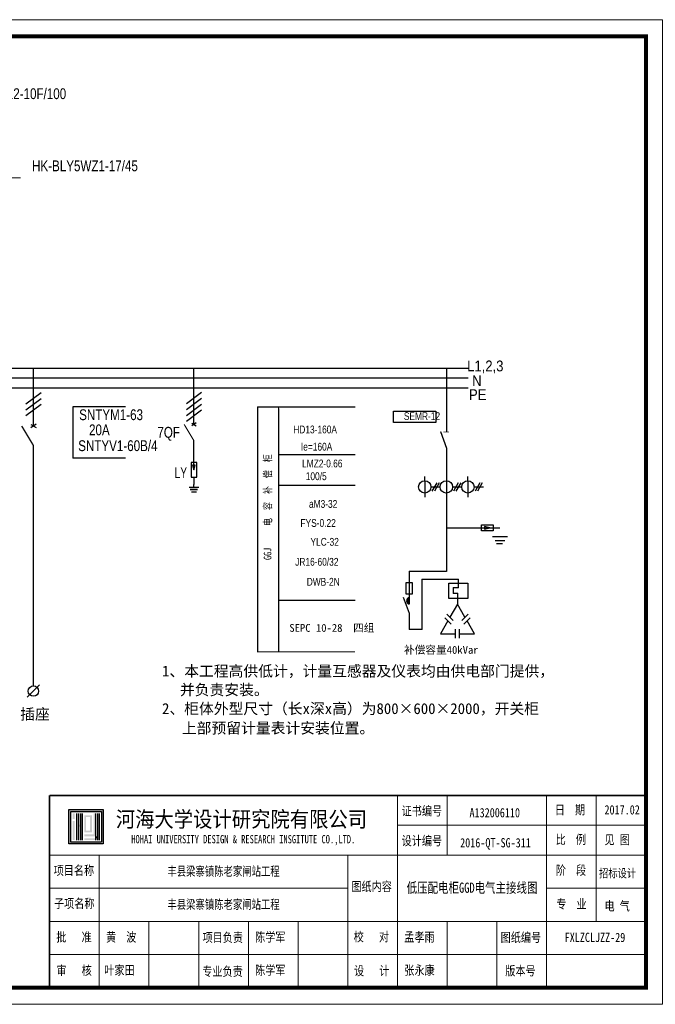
# Model space of a CAD drawing. Extents: x -13074 to 1448651, y 3648755 to 8081248.
# Tile 114 of 173: x 561846 to 562038, y 3857951 to 3858248. Entities that reach past the tile are written whole.
import ezdxf
from ezdxf.enums import TextEntityAlignment as Align
from ezdxf.lldxf.tags import DXFTag

# ---------------------------------------------------------------- set-up
doc = ezdxf.new("R2010")
doc.units = 0
doc.linetypes.add('DASHED', pattern=[19.05, 12.7, -6.35])
doc.layers.get('0').update_dxf_attribs({"linetype": 'CONTINUOUS'})
doc.layers.add('2', color=61, linetype='CONTINUOUS', lineweight=30)
doc.layers.add('SHEET', color=1, linetype='CONTINUOUS', lineweight=15)
doc.layers.add('DQ', color=3, linetype='CONTINUOUS')
doc.layers.add('HOHAITK', color=7, linetype='CONTINUOUS')
doc.styles.add('-仿宋_GB2312', font='FangSong_GB2312.ttf')
doc.styles.add('FHZ', font='FangSong_GB2312.ttf', dxfattribs={"width": 0.707, "height": 300})
doc.styles.add('HOHAITK', font='simhei.ttf')
doc.styles.add('STYLE2', font='gzg.shx', dxfattribs={"width": 0.7})
tags = doc.linetypes.add('常规', pattern=[20, 10, 0, 10]).pattern_tags.tags
tags[8:9] = [DXFTag(74, 4), DXFTag(75, 0), DXFTag(340, '0'), DXFTag(46, 1.0), DXFTag(50, 0.0), DXFTag(44, 0.0), DXFTag(45, 0.0)]
tags[6:7] = [DXFTag(74, 4), DXFTag(75, 0), DXFTag(340, '0'), DXFTag(46, 1.0), DXFTag(50, 0.0), DXFTag(44, 0.0), DXFTag(45, 0.0)]
tags[4:5] = [DXFTag(74, 4), DXFTag(75, 0), DXFTag(340, '0'), DXFTag(46, 1.0), DXFTag(50, 0.0), DXFTag(44, 0.0), DXFTag(45, 0.0)]

# ---------------------------------------------------------------- blocks, each defined once
blk = doc.blocks.new('SYMB2_M_PWF59')
for p, q in [((2.06, 0.66), (2.94, -0.66)), ((2.14, -0.66), (2.92, 0.66))]:
    blk.add_line(p, q)
at = {"color": 7}
for p, q in [((2.5, 0), (0, 0)), ((10, 0), (7.5, 0))]:
    blk.add_line(p, q, dxfattribs=at)
at = {"const_width": 0.35}
blk.add_lwpolyline([(7.5, 0), (2.5, -3)], dxfattribs=at)
blk = doc.blocks.new('SYMB1_S_7220301')
blk.add_hatch(color=256).paths.add_polyline_path([(-0.03, -7.49), (0.71, -5.03), (-0.75, -5.03)])
for p, q in [((0, -3.75), (0, 0)), ((0.71, -5.03), (-0.75, -5.03)), ((-0.75, -5.03), (-0.03, -7.49)), ((-0.03, -7.49), (0.71, -5.03))]:
    blk.add_line(p, q)
at = {"color": 7}
blk.add_lwpolyline([(-1.5, -11.23), (1.5, -11.23), (1.5, -3.75), (-1.5, -3.75)], close=True, dxfattribs=at)
for points in [[(-0.02, -5.03), (-0.02, -3.75)], [(0, -11.23), (0, -14.98)], [(0, -16.25), (0, -15)], [(-2.5, -16.25), (0, -16.25)], [(0, -17.5), (-1.88, -17.5), (0, -17.5)], [(-1.25, -18.75), (0, -18.75), (1.25, -18.75)], [(0, -16.25), (2.5, -16.25)], [(0, -17.5), (1.88, -17.5), (0, -17.5)]]:
    blk.add_lwpolyline(points)
blk = doc.blocks.new('SYMB2_S_PWF29')
at = {"xscale": 0.5, "yscale": 0.5, "zscale": 0.5}
blk.add_blockref('SYMB1_S_7220301', (0, 0.01), dxfattribs=at)
blk = doc.blocks.new('SYMB2_S_PWF23')
for p, q in [((0, -1.3), (0, 0)), ((1.41, -1.09), (-1.41, -3.91))]:
    blk.add_line(p, q)
blk.add_circle((0, -2.5), 1.2)

msp = doc.modelspace()

# ---------------------------------------------------------------- hatches: boundary and pattern name
msp.add_hatch(color=7).paths.add_polyline_path([(561963.451, 3858073.855, 0.7446128), (561963.451, 3858071.881)])
at = {"layer": 'HOHAITK', "ltscale": 1000}
h = msp.add_hatch(color=7, dxfattribs=at)
h.paths.add_polyline_path([(561871.094, 3857999.505, 0.4142136), (561871.182, 3857999.592), (561871.182, 3858009.817, 0.4142136), (561871.094, 3858009.905), (561860.869, 3858009.905, 0.4142136), (561860.782, 3858009.817), (561860.782, 3857999.592, 0.4142136), (561860.869, 3857999.505)])
h.paths.add_polyline_path([(561861.359, 3858000.083), (561861.359, 3858009.327), (561870.604, 3858009.327), (561870.604, 3858000.083)], flags=16)
at = {"layer": 'HOHAITK'}
h = msp.add_hatch(color=7, dxfattribs=at)
h.paths.add_polyline_path([(561862.515, 3858008.749), (561861.937, 3858008.749), (561861.937, 3858008.172), (561862.515, 3858008.172)])
h.paths.add_polyline_path([(561862.515, 3858008.172), (561861.937, 3858008.172), (561861.937, 3858007.594), (561862.515, 3858007.594)])
h.paths.add_polyline_path([(561862.515, 3858007.594), (561861.937, 3858007.594), (561861.937, 3858007.016), (561862.515, 3858007.016)])
h.paths.add_polyline_path([(561862.515, 3858006.438), (561861.937, 3858006.438), (561861.937, 3858005.86), (561862.515, 3858005.86)])
h.paths.add_polyline_path([(561862.515, 3858005.86), (561861.937, 3858005.86), (561861.937, 3858005.283), (561862.515, 3858005.283)])
h.paths.add_polyline_path([(561862.515, 3858005.283), (561861.937, 3858005.283), (561861.937, 3858004.705), (561862.515, 3858004.705)])
h.paths.add_polyline_path([(561862.515, 3858004.705), (561861.937, 3858004.705), (561861.937, 3858004.127), (561862.515, 3858004.127)])
h.paths.add_polyline_path([(561862.515, 3858004.127), (561861.937, 3858004.127), (561861.937, 3858003.549), (561862.515, 3858003.549)])
h.paths.add_polyline_path([(561862.515, 3858003.549), (561861.937, 3858003.549), (561861.937, 3858002.972), (561862.515, 3858002.972)])
h.paths.add_polyline_path([(561862.515, 3858002.972), (561861.937, 3858002.972), (561861.937, 3858002.394), (561862.515, 3858002.394)])
h.paths.add_polyline_path([(561862.515, 3858002.394), (561861.937, 3858002.394), (561861.937, 3858001.816), (561862.515, 3858001.816)])
h.paths.add_polyline_path([(561862.515, 3858001.816), (561861.937, 3858001.816), (561861.937, 3858001.238), (561862.515, 3858001.238)])
h.paths.add_polyline_path([(561862.515, 3858001.238), (561861.937, 3858001.238), (561861.937, 3858000.66), (561862.515, 3858000.66)])
h = msp.add_hatch(color=7, dxfattribs=at)
h.paths.add_polyline_path([(561863.67, 3858008.749), (561863.093, 3858008.749), (561863.093, 3858008.172), (561863.67, 3858008.172)])
h.paths.add_polyline_path([(561863.67, 3858008.172), (561863.093, 3858008.172), (561863.093, 3858007.594), (561863.67, 3858007.594)])
h.paths.add_polyline_path([(561863.67, 3858007.594), (561863.093, 3858007.594), (561863.093, 3858007.016), (561863.67, 3858007.016)])
h.paths.add_polyline_path([(561863.67, 3858007.016), (561863.093, 3858007.016), (561863.093, 3858006.438), (561863.67, 3858006.438)])
h.paths.add_polyline_path([(561863.67, 3858006.438), (561863.093, 3858006.438), (561863.093, 3858005.86), (561863.67, 3858005.86)])
h.paths.add_polyline_path([(561863.67, 3858005.86), (561863.093, 3858005.86), (561863.093, 3858005.283), (561863.67, 3858005.283)])
h.paths.add_polyline_path([(561863.67, 3858005.283), (561863.093, 3858005.283), (561863.093, 3858004.705), (561863.67, 3858004.705)])
h.paths.add_polyline_path([(561863.67, 3858004.705), (561863.093, 3858004.705), (561863.093, 3858004.127), (561863.67, 3858004.127)])
h.paths.add_polyline_path([(561863.67, 3858004.127), (561863.093, 3858004.127), (561863.093, 3858003.549), (561863.67, 3858003.549)])
h.paths.add_polyline_path([(561863.67, 3858003.549), (561863.093, 3858003.549), (561863.093, 3858002.972), (561863.67, 3858002.972)])
h.paths.add_polyline_path([(561863.67, 3858002.972), (561863.093, 3858002.972), (561863.093, 3858002.394), (561863.67, 3858002.394)])
h.paths.add_polyline_path([(561863.67, 3858002.394), (561863.093, 3858002.394), (561863.093, 3858001.816), (561863.67, 3858001.816)])
h.paths.add_polyline_path([(561863.67, 3858001.816), (561863.093, 3858001.816), (561863.093, 3858001.238), (561863.67, 3858001.238)])
h.paths.add_polyline_path([(561863.67, 3858001.238), (561863.093, 3858001.238), (561863.093, 3858000.66), (561863.67, 3858000.66)])
h = msp.add_hatch(color=7, dxfattribs=at)
h.paths.add_polyline_path([(561864.248, 3858005.283), (561863.67, 3858005.283), (561863.67, 3858004.705), (561864.248, 3858004.705)])
h.paths.add_polyline_path([(561864.826, 3858005.283), (561864.248, 3858005.283), (561864.248, 3858004.705), (561864.826, 3858004.705)])
h.paths.add_polyline_path([(561864.826, 3858005.86), (561864.248, 3858005.86), (561864.248, 3858005.283), (561864.826, 3858005.283)])
h.paths.add_polyline_path([(561864.826, 3858006.438), (561864.248, 3858006.438), (561864.248, 3858005.86), (561864.826, 3858005.86)])
h.paths.add_polyline_path([(561864.826, 3858007.016), (561864.248, 3858007.016), (561864.248, 3858006.438), (561864.826, 3858006.438)])
h.paths.add_polyline_path([(561864.826, 3858007.594), (561864.248, 3858007.594), (561864.248, 3858007.016), (561864.826, 3858007.016)])
h.paths.add_polyline_path([(561864.826, 3858008.172), (561864.248, 3858008.172), (561864.248, 3858007.594), (561864.826, 3858007.594)])
h.paths.add_polyline_path([(561864.826, 3858008.749), (561864.248, 3858008.749), (561864.248, 3858008.172), (561864.826, 3858008.172)])
h.paths.add_polyline_path([(561864.826, 3858004.705), (561864.248, 3858004.705), (561864.248, 3858004.127), (561864.826, 3858004.127)])
h.paths.add_polyline_path([(561864.826, 3858004.127), (561864.248, 3858004.127), (561864.248, 3858003.549), (561864.826, 3858003.549)])
h.paths.add_polyline_path([(561864.826, 3858003.549), (561864.248, 3858003.549), (561864.248, 3858002.972), (561864.826, 3858002.972)])
h.paths.add_polyline_path([(561864.826, 3858002.972), (561864.248, 3858002.972), (561864.248, 3858002.394), (561864.826, 3858002.394)])
h.paths.add_polyline_path([(561864.826, 3858002.394), (561864.248, 3858002.394), (561864.248, 3858001.816), (561864.826, 3858001.816)])
h.paths.add_polyline_path([(561864.826, 3858001.816), (561864.248, 3858001.816), (561864.248, 3858001.238), (561864.826, 3858001.238)])
h.paths.add_polyline_path([(561864.826, 3858001.238), (561864.248, 3858001.238), (561864.248, 3858000.66), (561864.826, 3858000.66)])
h = msp.add_hatch(color=7, dxfattribs=at)
h.paths.add_polyline_path([(561865.982, 3858002.394), (561865.404, 3858002.394), (561865.404, 3858001.816), (561865.982, 3858001.816)])
h.paths.add_polyline_path([(561866.559, 3858002.394), (561865.982, 3858002.394), (561865.982, 3858001.816), (561866.559, 3858001.816)])
h.paths.add_polyline_path([(561867.137, 3858002.394), (561866.559, 3858002.394), (561866.559, 3858001.816), (561867.137, 3858001.816)])
h.paths.add_polyline_path([(561867.715, 3858002.394), (561867.137, 3858002.394), (561867.137, 3858001.816), (561867.715, 3858001.816)])
h.paths.add_polyline_path([(561868.293, 3858002.394), (561867.715, 3858002.394), (561867.715, 3858001.816), (561868.293, 3858001.816)])
h.paths.add_polyline_path([(561868.87, 3858002.394), (561868.293, 3858002.394), (561868.293, 3858001.816), (561868.87, 3858001.816)])
h.paths.add_polyline_path([(561868.87, 3858002.972), (561868.293, 3858002.972), (561868.293, 3858002.394), (561868.87, 3858002.394)])
h.paths.add_polyline_path([(561868.87, 3858003.549), (561868.293, 3858003.549), (561868.293, 3858002.972), (561868.87, 3858002.972)])
h.paths.add_polyline_path([(561868.87, 3858004.127), (561868.293, 3858004.127), (561868.293, 3858003.549), (561868.87, 3858003.549)])
h.paths.add_polyline_path([(561868.87, 3858004.705), (561868.293, 3858004.705), (561868.293, 3858004.127), (561868.87, 3858004.127)])
h.paths.add_polyline_path([(561868.87, 3858005.283), (561868.293, 3858005.283), (561868.293, 3858004.705), (561868.87, 3858004.705)])
h.paths.add_polyline_path([(561868.87, 3858005.86), (561868.293, 3858005.86), (561868.293, 3858005.283), (561868.87, 3858005.283)])
h.paths.add_polyline_path([(561868.87, 3858006.438), (561868.293, 3858006.438), (561868.293, 3858005.86), (561868.87, 3858005.86)])
h.paths.add_polyline_path([(561868.87, 3858007.016), (561868.293, 3858007.016), (561868.293, 3858006.438), (561868.87, 3858006.438)])
h.paths.add_polyline_path([(561868.87, 3858007.594), (561868.293, 3858007.594), (561868.293, 3858007.016), (561868.87, 3858007.016)])
h.paths.add_polyline_path([(561868.87, 3858008.172), (561868.293, 3858008.172), (561868.293, 3858007.594), (561868.87, 3858007.594)])
h.paths.add_polyline_path([(561868.87, 3858008.749), (561868.293, 3858008.749), (561868.293, 3858008.172), (561868.87, 3858008.172)])
h.paths.add_polyline_path([(561865.982, 3858001.238), (561865.404, 3858001.238), (561865.404, 3858000.66), (561865.982, 3858000.66)])
h.paths.add_polyline_path([(561866.559, 3858001.238), (561865.982, 3858001.238), (561865.982, 3858000.66), (561866.559, 3858000.66)])
h.paths.add_polyline_path([(561867.137, 3858001.238), (561866.559, 3858001.238), (561866.559, 3858000.66), (561867.137, 3858000.66)])
h.paths.add_polyline_path([(561867.715, 3858001.238), (561867.137, 3858001.238), (561867.137, 3858000.66), (561867.715, 3858000.66)])
h.paths.add_polyline_path([(561868.293, 3858001.238), (561867.715, 3858001.238), (561867.715, 3858000.66), (561868.293, 3858000.66)])
h.paths.add_polyline_path([(561868.87, 3858001.238), (561868.293, 3858001.238), (561868.293, 3858000.66), (561868.87, 3858000.66)])
h.paths.add_polyline_path([(561869.448, 3858001.238), (561868.87, 3858001.238), (561868.87, 3858000.66), (561869.448, 3858000.66)])
h.paths.add_polyline_path([(561870.026, 3858001.238), (561869.448, 3858001.238), (561869.448, 3858000.66), (561870.026, 3858000.66)])
h.paths.add_polyline_path([(561870.026, 3858001.816), (561869.448, 3858001.816), (561869.448, 3858001.238), (561870.026, 3858001.238)])
h.paths.add_polyline_path([(561870.026, 3858002.394), (561869.448, 3858002.394), (561869.448, 3858001.816), (561870.026, 3858001.816)])
h.paths.add_polyline_path([(561870.026, 3858002.972), (561869.448, 3858002.972), (561869.448, 3858002.394), (561870.026, 3858002.394)])
h.paths.add_polyline_path([(561870.026, 3858003.549), (561869.448, 3858003.549), (561869.448, 3858002.972), (561870.026, 3858002.972)])
h.paths.add_polyline_path([(561870.026, 3858004.127), (561869.448, 3858004.127), (561869.448, 3858003.549), (561870.026, 3858003.549)])
h.paths.add_polyline_path([(561870.026, 3858004.705), (561869.448, 3858004.705), (561869.448, 3858004.127), (561870.026, 3858004.127)])
h.paths.add_polyline_path([(561870.026, 3858005.283), (561869.448, 3858005.283), (561869.448, 3858004.705), (561870.026, 3858004.705)])
h.paths.add_polyline_path([(561870.026, 3858005.86), (561869.448, 3858005.86), (561869.448, 3858005.283), (561870.026, 3858005.283)])
h.paths.add_polyline_path([(561870.026, 3858006.438), (561869.448, 3858006.438), (561869.448, 3858005.86), (561870.026, 3858005.86)])
h.paths.add_polyline_path([(561870.026, 3858007.016), (561869.448, 3858007.016), (561869.448, 3858006.438), (561870.026, 3858006.438)])
h.paths.add_polyline_path([(561870.026, 3858007.594), (561869.448, 3858007.594), (561869.448, 3858007.016), (561870.026, 3858007.016)])
h.paths.add_polyline_path([(561870.026, 3858008.172), (561869.448, 3858008.172), (561869.448, 3858007.594), (561870.026, 3858007.594)])
h.paths.add_polyline_path([(561870.026, 3858008.749), (561869.448, 3858008.749), (561869.448, 3858008.172), (561870.026, 3858008.172)])
h = msp.add_hatch(color=7, dxfattribs=at)
h.paths.add_polyline_path([(561865.982, 3858003.549), (561865.404, 3858003.549), (561865.404, 3858002.972), (561865.982, 3858002.972)])
h.paths.add_polyline_path([(561866.559, 3858003.549), (561865.982, 3858003.549), (561865.982, 3858002.972), (561866.559, 3858002.972)])
h.paths.add_polyline_path([(561867.137, 3858003.549), (561866.559, 3858003.549), (561866.559, 3858002.972), (561867.137, 3858002.972)])
h.paths.add_polyline_path([(561867.715, 3858003.549), (561867.137, 3858003.549), (561867.137, 3858002.972), (561867.715, 3858002.972)])
h.paths.add_polyline_path([(561867.715, 3858004.127), (561867.137, 3858004.127), (561867.137, 3858003.549), (561867.715, 3858003.549)])
h.paths.add_polyline_path([(561867.715, 3858004.705), (561867.137, 3858004.705), (561867.137, 3858004.127), (561867.715, 3858004.127)])
h.paths.add_polyline_path([(561867.715, 3858005.283), (561867.137, 3858005.283), (561867.137, 3858004.705), (561867.715, 3858004.705)])
h.paths.add_polyline_path([(561867.715, 3858005.86), (561867.137, 3858005.86), (561867.137, 3858005.283), (561867.715, 3858005.283)])
h.paths.add_polyline_path([(561867.715, 3858006.438), (561867.137, 3858006.438), (561867.137, 3858005.86), (561867.715, 3858005.86)])
h.paths.add_polyline_path([(561867.715, 3858007.016), (561867.137, 3858007.016), (561867.137, 3858006.438), (561867.715, 3858006.438)])
h.paths.add_polyline_path([(561867.715, 3858007.594), (561867.137, 3858007.594), (561867.137, 3858007.016), (561867.715, 3858007.016)])
h.paths.add_polyline_path([(561867.715, 3858008.172), (561867.137, 3858008.172), (561867.137, 3858007.594), (561867.715, 3858007.594)])
h.paths.add_polyline_path([(561867.137, 3858008.172), (561866.559, 3858008.172), (561866.559, 3858007.594), (561867.137, 3858007.594)])
h.paths.add_polyline_path([(561866.559, 3858008.172), (561865.982, 3858008.172), (561865.982, 3858007.594), (561866.559, 3858007.594)])
h.paths.add_polyline_path([(561865.982, 3858008.172), (561865.404, 3858008.172), (561865.404, 3858007.594), (561865.982, 3858007.594)])
h.paths.add_polyline_path([(561865.982, 3858007.594), (561865.404, 3858007.594), (561865.404, 3858007.016), (561865.982, 3858007.016)])
h.paths.add_polyline_path([(561865.982, 3858007.016), (561865.404, 3858007.016), (561865.404, 3858006.438), (561865.982, 3858006.438)])
h.paths.add_polyline_path([(561865.982, 3858006.438), (561865.404, 3858006.438), (561865.404, 3858005.86), (561865.982, 3858005.86)])
h.paths.add_polyline_path([(561865.982, 3858005.86), (561865.404, 3858005.86), (561865.404, 3858005.283), (561865.982, 3858005.283)])
h.paths.add_polyline_path([(561865.982, 3858005.283), (561865.404, 3858005.283), (561865.404, 3858004.705), (561865.982, 3858004.705)])
h.paths.add_polyline_path([(561865.982, 3858004.705), (561865.404, 3858004.705), (561865.404, 3858004.127), (561865.982, 3858004.127)])
h.paths.add_polyline_path([(561865.982, 3858004.127), (561865.404, 3858004.127), (561865.404, 3858003.549), (561865.982, 3858003.549)])
msp.add_hatch(color=7, dxfattribs=at).paths.add_polyline_path([(561869.448, 3858001.816), (561868.87, 3858001.816), (561868.87, 3858001.238), (561869.448, 3858001.238)])

# ---------------------------------------------------------------- linework, layer by layer
at = {"color": 7, "linetype": '常规'}
for p, q in [((561974.745, 3858143.011), (561974.745, 3858123.753)), ((561972.955, 3858123.901), (561974.781, 3858118.883))]:
    msp.add_line(p, q, dxfattribs=at)
at = {"color": 7}
for p, q in [((561917.715, 3858131.285), (561917.702, 3858057.476)), ((561947.17, 3858131.275), (561917.736, 3858131.288)), ((561924.058, 3858130.88), (561924.058, 3858057.511)), ((561850.092, 3858093.887), (561850.092, 3858117.024)), ((561974.781, 3858118.883), (561974.695, 3858089.378)), ((561968.177, 3858109.075), (561968.177, 3858110.334)), ((561981.196, 3858109.075), (561981.196, 3858110.334)), ((561968.177, 3858109.075), (561968.177, 3858105.334)), ((561970.047, 3858107.204), (561972.816, 3858107.204)), ((561971.781, 3858108.45), (561970.343, 3858105.958)), ((561972.521, 3858108.45), (561971.082, 3858105.958)), ((561976.557, 3858107.204), (561979.326, 3858107.204)), ((561978.291, 3858108.45), (561976.852, 3858105.958)), ((561979.03, 3858108.45), (561977.592, 3858105.958)), ((561981.196, 3858109.075), (561981.196, 3858105.334)), ((561983.144, 3858107.204), (561985.913, 3858107.204)), ((561984.8, 3858108.45), (561983.362, 3858105.958)), ((561985.54, 3858108.45), (561984.102, 3858105.958)), ((561968.177, 3858105.334), (561968.177, 3858104.075)), ((561981.196, 3858105.334), (561981.196, 3858104.075)), ((561985.282, 3858093.966), (561985.282, 3858095.768)), ((561985.282, 3858095.768), (561988.798, 3858095.768)), ((561988.798, 3858095.768), (561988.798, 3858093.966)), ((561850.078, 3858048.911), (561850.092, 3858093.887)), ((561974.695, 3858094.867), (561990.849, 3858094.867)), ((561988.798, 3858093.966), (561985.282, 3858093.966)), ((561987.849, 3858094.867), (561986.231, 3858095.284)), ((561986.231, 3858095.284), (561986.231, 3858094.45)), ((561986.231, 3858094.45), (561987.849, 3858094.867)), ((561974.736, 3858089.834), (561974.695, 3858081.706)), ((561988.582, 3858092.277), (561993.116, 3858092.277)), ((561989.398, 3858091.089), (561992.3, 3858091.089)), ((561989.837, 3858090.136), (561991.65, 3858090.136)), ((561974.695, 3858081.706), (561963.451, 3858081.706)), ((561963.451, 3858081.706), (561963.451, 3858071.881)), ((561962.55, 3858078.394), (561964.352, 3858078.394)), ((561962.55, 3858074.879), (561962.55, 3858078.394)), ((561964.352, 3858078.394), (561964.352, 3858074.879)), ((561967.398, 3858079.398), (561978.27, 3858079.398)), ((561967.398, 3858064.289), (561967.398, 3858079.398)), ((561975.403, 3858078.207), (561981.137, 3858078.207)), ((561975.403, 3858073.593), (561975.403, 3858078.207)), ((561978.27, 3858079.398), (561978.27, 3858076.793)), ((561981.137, 3858078.207), (561981.137, 3858073.593)), ((561964.352, 3858074.879), (561962.55, 3858074.879)), ((561976.78, 3858076.793), (561976.78, 3858075.156)), ((561978.27, 3858076.793), (561976.78, 3858076.793)), ((561976.78, 3858075.156), (561978.046, 3858075.156)), ((561978.046, 3858075.156), (561978.046, 3858071.806)), ((561961.71, 3858073.91), (561963.451, 3858069.127)), ((561981.137, 3858073.593), (561975.403, 3858073.593)), ((561978.046, 3858071.806), (561975.797, 3858067.91)), ((561980.296, 3858067.91), (561978.046, 3858071.806)), ((561963.451, 3858069.127), (561963.451, 3858064.289)), ((561976.761, 3858066.946), (561974.832, 3858068.874)), ((561979.332, 3858066.946), (561981.26, 3858068.874)), ((561975.156, 3858066.8), (561972.906, 3858062.904)), ((561976.12, 3858065.836), (561974.192, 3858067.764)), ((561979.972, 3858065.836), (561981.901, 3858067.764)), ((561983.186, 3858062.904), (561980.937, 3858066.8)), ((561963.451, 3858064.289), (561967.398, 3858064.289)), ((561972.906, 3858062.904), (561977.428, 3858062.904)), ((561977.428, 3858061.54), (561977.428, 3858064.267)), ((561978.665, 3858061.54), (561978.665, 3858064.267)), ((561978.665, 3858062.904), (561983.186, 3858062.904))]:
    msp.add_line(p, q, dxfattribs=at)
at = {"color": 7, "linetype": '常规', "const_width": 0.262}
for points in [[(561974.745, 3858143.011), (561974.745, 3858123.846)], [(561972.955, 3858123.901), (561974.781, 3858118.883)], [(561974.781, 3858118.883), (561974.695, 3858081.706), (561963.451, 3858081.706), (561963.451, 3858071.881)], [(561963.451, 3858069.127), (561963.451, 3858064.289), (561967.398, 3858064.289), (561967.398, 3858079.398), (561978.27, 3858079.398), (561978.27, 3858076.793), (561976.78, 3858076.793), (561976.78, 3858075.156), (561978.046, 3858075.156), (561978.046, 3858071.806)], [(561963.451, 3858069.127), (561961.71, 3858073.91)]]:
    msp.add_lwpolyline(points, dxfattribs=at)
at = {"color": 7, "linetype": 'DASHED', "lineweight": -2, "ltscale": 2}
msp.add_lwpolyline([(561958.791, 3858130.091), (561971.563, 3858130.091), (561971.563, 3858126.618), (561958.791, 3858126.618)], close=True, dxfattribs=at)
at = {"color": 7}
for centre in [(561968.177, 3858107.204), (561974.687, 3858107.204), (561981.196, 3858107.204)]:
    msp.add_circle(centre, 1.87, dxfattribs=at)
msp.add_arc((561963.747, 3858072.868), 1.03, 106.65632, 253.34368, dxfattribs=at)
at = {"layer": '2', "color": 7}
for p, q in [((561947.17, 3858116.894), (561924.058, 3858116.894)), ((561947.17, 3858107.592), (561924.058, 3858107.592)), ((561947.17, 3858072.992), (561924.058, 3858072.992))]:
    msp.add_line(p, q, dxfattribs=at)
for points, const_width in [([(561842.775, 3858200.444), (561846.211, 3858200.444)], 0.275), ([(561947.17, 3858131.275), (561917.715, 3858131.285), (561917.702, 3858057.476), (561947.17, 3858057.476)], 0.275), ([(561924.058, 3858057.511), (561924.058, 3858131.284)], 0.275), ([(561974.745, 3858123.753), (561973.801, 3858123.77), (561975.506, 3858123.753)], 0.236)]:
    msp.add_lwpolyline(points, dxfattribs=dict(at, const_width=const_width))
at = {"layer": 'DQ', "color": 7}
for p, q in [((561711.48, 3858143.011), (561981.284, 3858143.011)), ((561850.092, 3858128.528), (561850.092, 3858143.011)), ((561898.524, 3858128.525), (561898.524, 3858143.011)), ((561711.48, 3858140.065), (561981.284, 3858140.065)), ((561711.48, 3858137.12), (561981.284, 3858137.12)), ((561852.408, 3858135.58), (561847.829, 3858132.168)), ((561900.84, 3858135.65), (561896.261, 3858132.238)), ((561852.408, 3858133.81), (561847.829, 3858130.398)), ((561852.408, 3858132.063), (561847.829, 3858128.651)), ((561861.961, 3858131.323), (561861.961, 3858115.867)), ((561877.845, 3858131.323), (561861.961, 3858131.323)), ((561900.84, 3858133.88), (561896.261, 3858130.468)), ((561900.84, 3858132.111), (561896.261, 3858128.699)), ((561900.84, 3858130.363), (561896.261, 3858126.951)), ((561898.519, 3858116.752), (561898.519, 3858119.626)), ((561877.845, 3858115.867), (561861.961, 3858115.867))]:
    msp.add_line(p, q, dxfattribs=at)
at = {"layer": 'HOHAITK', "color": 7}
for p, q in [((561863.093, 3858008.749), (561863.093, 3858000.66)), ((561863.67, 3858008.749), (561863.67, 3858000.66)), ((561864.248, 3858008.749), (561864.248, 3858000.66)), ((561864.826, 3858008.749), (561864.826, 3858000.66)), ((561868.87, 3858008.749), (561868.87, 3858000.66)), ((561869.448, 3858008.749), (561869.448, 3858000.66)), ((561870.026, 3858000.66), (561870.026, 3858008.749))]:
    msp.add_line(p, q, dxfattribs=at)
for points in [[(561860.869, 3858009.905), (561871.094, 3858009.905, -0.4142136), (561871.182, 3858009.817), (561871.182, 3857999.592, -0.4142136), (561871.094, 3857999.505), (561860.869, 3857999.505, -0.4142136), (561860.782, 3857999.592), (561860.782, 3858009.817, -0.4142136)], [(561861.447, 3858009.327), (561870.516, 3858009.327, -0.4142136), (561870.604, 3858009.24), (561870.604, 3858000.17, -0.4142136), (561870.516, 3858000.083), (561861.447, 3858000.083, -0.4142136), (561861.359, 3858000.17), (561861.359, 3858009.24, -0.4142136)]]:
    msp.add_lwpolyline(points, format="xyb", close=True, dxfattribs=at)
at = {"layer": 'SHEET', "color": 7}
for p, q in [((561959.957, 3857996.144), (561959.957, 3858014.144)), ((561974.957, 3857996.144), (561974.957, 3858014.144)), ((562004.957, 3857996.144), (562004.957, 3858014.144)), ((562019.957, 3857976.144), (562019.957, 3858014.144)), ((562034.957, 3858005.144), (561959.957, 3858005.144)), ((561854.957, 3857996.144), (562034.957, 3857996.144)), ((561854.957, 3857956.144), (561854.957, 3857996.144)), ((561854.957, 3857996.144), (561929.957, 3857996.144)), ((561869.957, 3857956.144), (561869.957, 3857996.144)), ((561944.957, 3857956.144), (561944.957, 3857996.144)), ((561959.957, 3857956.144), (561959.957, 3857996.144)), ((562004.957, 3857956.144), (562004.957, 3857996.144)), ((562004.957, 3857976.144), (562004.957, 3857996.144)), ((561854.957, 3857986.144), (561944.957, 3857986.144)), ((562004.957, 3857986.144), (562034.957, 3857986.144)), ((561854.957, 3857976.144), (562034.957, 3857976.144)), ((561884.957, 3857956.144), (561884.957, 3857976.144)), ((561899.957, 3857956.144), (561899.957, 3857976.144)), ((561914.957, 3857956.144), (561914.957, 3857976.144)), ((561929.957, 3857956.144), (561929.957, 3857976.144)), ((561974.957, 3857956.144), (561974.957, 3857976.144)), ((561989.957, 3857956.144), (561989.957, 3857976.144)), ((562034.957, 3857956.144), (562034.957, 3857976.144)), ((561854.957, 3857966.144), (562034.957, 3857966.144))]:
    msp.add_line(p, q, dxfattribs=at)
msp.add_lwpolyline([(562039.957, 3857951.144), (561619.957, 3857951.144), (561619.957, 3858248.144), (562039.957, 3858248.144)], close=True, dxfattribs=at)
at = {"layer": 'SHEET', "color": 7, "const_width": 1.2}
msp.add_lwpolyline([(561644.957, 3858243.144), (562034.957, 3858243.144), (562034.957, 3857956.144), (561644.957, 3857956.144)], close=True, dxfattribs=at)
at = {"layer": 'SHEET', "color": 7, "const_width": 0.5}
for points in [[(561854.957, 3857956.144), (561854.957, 3858014.144)], [(561854.957, 3858014.144), (562034.957, 3858014.144)]]:
    msp.add_lwpolyline(points, dxfattribs=at)

# ---------------------------------------------------------------- block references
at = {"color": 7}
for name, p, xscale, yscale, zscale in [('SYMB2_S_PWF29', (561898.524, 3858116.745), 1.17830340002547, 1.178303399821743, 1.1783034), ('SYMB2_S_PWF23', (561850.078, 3858048.911), 1.309226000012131, 1.309225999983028, 1.309226)]:
    msp.add_blockref(name, p, dxfattribs=dict(at, xscale=xscale, yscale=yscale, zscale=zscale))
at = {"layer": 'DQ', "color": 7}
for p, xscale, yscale, zscale, rotation in [((561850.092, 3858128.528), 1.178303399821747, 1.178303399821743, 1.1783034, 269.9999953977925), ((561898.524, 3858128.525), 0.9819195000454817, 0.9819195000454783, 0.9819195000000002, 269.9999953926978)]:
    msp.add_blockref('SYMB2_M_PWF59', p, dxfattribs=dict(at, xscale=xscale, yscale=yscale, zscale=zscale, rotation=rotation))

# ---------------------------------------------------------------- texts
at = {"color": 7, "insert": (561982.457, 3857986.144), "char_height": 3.08571, "width": 44.99997, "attachment_point": 5, "style": 'FHZ'}
msp.add_mtext('{\\W0.75;低压配电柜GGD电气主接线图}', dxfattribs=at)
at = {"layer": '2', "color": 7, "style": '-仿宋_GB2312', "width": 0.75}
for s, p in [('电\u3000容\u3000补\u3000偿\u3000柜', (561921.955, 3858095.41)), ('GGJ', (561921.891, 3858085.165))]:
    msp.add_text(s, height=2.2911, rotation=90, dxfattribs=at).set_placement(p)
at = {"layer": 'DQ', "color": 7, "style": 'STYLE2', "width": 0.8}
for s, height, p in [('RW12-10F/100', 3.27306, (561848.098, 3858224.182)), ('HK-BLY5WZ1-17/45', 3.27306, (561865.641, 3858202.423)), ('HD13-160A', 2.3594, (561935.094, 3858123.358)), ('Ie=160A', 2.3594, (561935.547, 3858118.164))]:
    msp.add_text(s, height=height, dxfattribs=at).set_placement(p, align=Align.CENTER)
at = {"layer": 'DQ', "color": 7, "style": 'STYLE2'}
for s, height, width, p in [('L1,2,3', 3.2731, 0.9, (561980.983, 3858142.066)), ('N', 3.273, 0.9, (561982.485, 3858137.637)), ('PE', 3.2731, 0.9, (561981.527, 3858133.39)), ('SNTYM1-63', 3.2731, 0.8, (561863.89, 3858127.35)), ('SEMR-12', 2.3594, 0.8, (561961.875, 3858127.373)), ('20A', 3.2731, 0.8, (561866.872, 3858122.783)), ('7QF', 3.2731, 0.8, (561887.493, 3858122.041)), ('SNTYV1-60B/4', 3.27306, 0.8, (561863.606, 3858118.007)), ('LMZ2-0.66', 2.3594, 0.8, (561931.148, 3858113.098)), ('100/5', 2.3594, 0.8, (561932.265, 3858109.256)), ('aM3-32', 2.3594, 0.8, (561933.239, 3858100.903)), ('FYS-0.22', 2.3594, 0.8, (561930.677, 3858095.153)), ('YLC-32', 2.3594, 0.8, (561933.707, 3858089.467)), ('JR16-60/32', 2.3594, 0.8, (561929.085, 3858083.439)), ('DWB-2N', 2.3594, 0.8, (561932.568, 3858077.416))]:
    msp.add_text(s, height=height, dxfattribs=dict(at, width=width)).set_placement(p)
at = {"layer": 'DQ', "color": 7, "style": '-仿宋_GB2312'}
for s, height, p in [('SEPC 10-28  四组', 2.35941, (561927.301, 3858063.506)), ('1、本工程高供低计，计量互感器及仪表均由供电部门提供，', 3.27306, (561888.904, 3858050.03)), ('并负责安装。', 3.2731, (561894.297, 3858044.387)), ('2、柜体外型尺寸（长x深x高）为800×600×2000，开关柜', 3.27306, (561888.904, 3858038.701)), ('插座', 3.2731, (561846.098, 3858037.028)), ('上部预留计量表计安装位置。', 3.27306, (561894.89, 3858032.834))]:
    msp.add_text(s, height=height, dxfattribs=at).set_placement(p)
msp.add_text('补偿容量40kVar', height=2.3594, dxfattribs=at).set_placement((561973.178, 3858056.882), align=Align.CENTER)
at = {"layer": 'DQ', "color": 7, "insert": (561896.457, 3858111.52), "char_height": 3.2731, "attachment_point": 6, "style": 'STYLE2'}
msp.add_mtext('LY', dxfattribs=at)
at = {"layer": 'HOHAITK', "color": 7, "style": 'HOHAITK'}
for s, height, width, p in [('河海大学设计研究院有限公司', 4.75, 0.9, (561874.964, 3858004.597)), ('HOHAI UNIVERSITY DESIGN & RESEARCH INSGITUTE CO.,LTD.', 2.5, 0.75, (561879.614, 3857999.707))]:
    msp.add_text(s, height=height, dxfattribs=dict(at, width=width)).set_placement(p)
at = {"layer": 'SHEET', "color": 7, "style": 'FHZ', "width": 0.8}
for s, height, p in [('证书编号', 2.8, (561961.204, 3858008.09)), ('A132006110', 2.8, (561981.689, 3858007.557)), ('日  期', 2.8, (562007.415, 3858008.415)), ('2017.02', 2.8, (562022.415, 3858008.415)), ('设计编号', 2.8, (561961.21, 3857999.09)), ('比  例', 2.8, (562007.678, 3857999.471)), ('见 图', 2.8, (562022.415, 3857999.415)), ('项目名称', 2.8, (561856.192, 3857990.154)), ('阶  段', 2.8, (562007.746, 3857990.201)), ('招标设计', 2.5, (562020.78, 3857989.415)), ('图纸内容', 2.8, (561946.046, 3857985.296)), ('子项名称', 2.8, (561856.297, 3857980.154)), ('专  业', 2.8, (562007.869, 3857980.026)), ('电 气', 2.8, (562022.415, 3857979.415)), ('批   准', 2.8, (561856.987, 3857970.042)), ('黄  波', 2.8, (561871.987, 3857970.042)), ('项目负责', 2.8, (561901.116, 3857969.914)), ('陈学军', 2.8, (561916.986, 3857970.042)), ('校   对', 2.8, (561946.725, 3857970.106)), ('孟孝雨', 2.8, (561961.986, 3857970.042)), ('图纸编号', 2.8, (561991.08, 3857969.935)), ('FXLZCLJZZ-29', 2.8, (562010.408, 3857969.935)), ('审   核', 2.8, (561857.022, 3857959.978)), ('叶家田', 2.8, (561871.469, 3857960.042)), ('专业负责', 2.8, (561901.044, 3857959.678)), ('陈学军', 2.8, (561916.986, 3857960.042)), ('设   计', 2.8, (561946.843, 3857959.867)), ('张永康', 2.8, (561961.986, 3857960.042)), ('版本号', 2.8, (561992.462, 3857959.865))]:
    msp.add_text(s, height=height, dxfattribs=at).set_placement(p)
at = {"layer": 'SHEET', "color": 1, "style": 'FHZ', "width": 0.8}
msp.add_text('2016-QT-SG-311', height=2.8, dxfattribs=at).set_placement((561978.86, 3857998.481))
at = {"layer": 'SHEET', "color": 7, "char_height": 2.8, "width": 74.99994, "attachment_point": 5, "style": 'FHZ'}
for insert in [(561907.457, 3857991.144), (561907.457, 3857981.144)]:
    msp.add_mtext('{\\W0.72;丰县梁寨镇陈老家闸站工程}', dxfattribs=dict(at, insert=insert))

doc.saveas('drawing.dxf')
